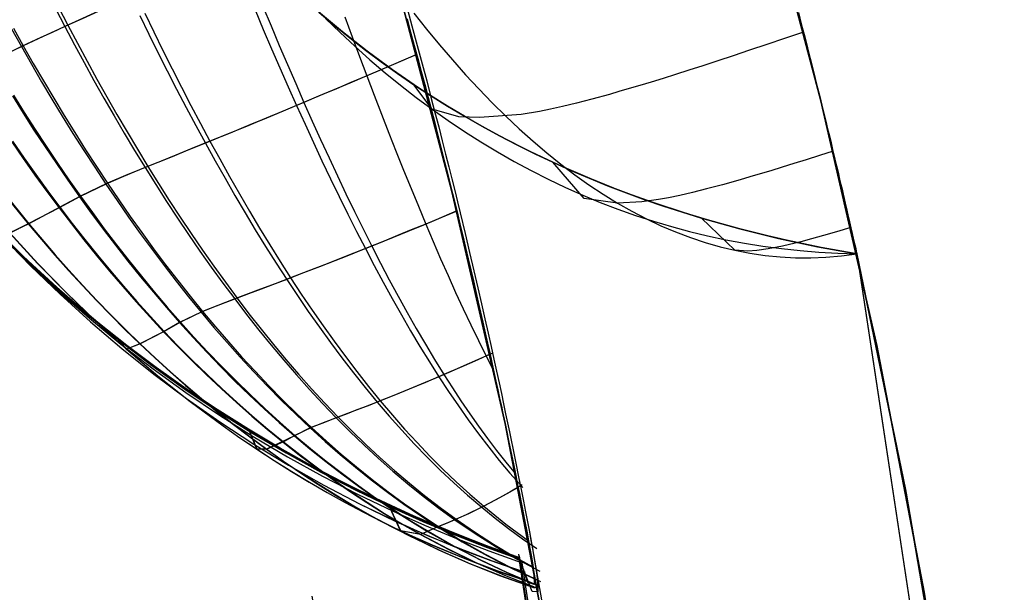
# Model space of a CAD drawing. Header units: millimetres. Extents: x -58 to 58, y -58 to 58.
# Tile 60 of 74: x 49.5 to 57.28, y 9.87 to 14.4. Entities that reach past the tile are written whole.
import ezdxf

# ---------------------------------------------------------------- set-up
doc = ezdxf.new("R2010")
doc.units = ezdxf.units.MM
doc.header["$MEASUREMENT"] = 0
doc.layers.add('Predefinito', color=5, linetype='Continuous')

msp = doc.modelspace()

# ---------------------------------------------------------------- linework, layer by layer
at = {"layer": 'Predefinito', "color": 9}
for points in [[(53.6901, 9.3609), (53.335, 11.2085), (52.9163, 13.0427), (52.4346, 14.8614), (51.8904, 16.6624), (51.2844, 18.4435), (50.6172, 20.2027), (49.8897, 21.9377), (49.1028, 23.6467), (48.2574, 25.3274), (47.3544, 26.978), (46.395, 28.5964), (45.3803, 30.1807)], [(45.3803, 30.1807), (46.395, 28.5964), (47.3544, 26.978), (48.2574, 25.3274), (49.1028, 23.6467), (49.8897, 21.9377), (50.6172, 20.2027), (51.2844, 18.4435), (51.8904, 16.6624), (52.4346, 14.8614), (52.9163, 13.0427), (53.335, 11.2085), (53.6901, 9.3609)], [(56.9526, 7.9151), (56.6455, 9.8761), (56.2709, 11.8254), (55.8292, 13.7607), (55.3209, 15.6795), (54.7468, 17.5796), (54.1074, 19.4588), (53.4035, 21.3147), (52.636, 23.1453), (51.8057, 24.9483), (50.9137, 26.7216), (49.9611, 28.463), (48.9489, 30.1705)], [(48.9489, 30.1705), (49.9611, 28.463), (50.9137, 26.7216), (51.8057, 24.9483), (52.636, 23.1453), (53.4035, 21.3147), (54.1074, 19.4588), (54.7468, 17.5796), (55.3209, 15.6795), (55.8292, 13.7607), (56.2709, 11.8254), (56.6455, 9.8761), (56.9526, 7.9151)], [(56.1137, 12.5498), (55.8333, 12.6001), (55.5576, 12.6574), (55.2868, 12.7216), (55.0209, 12.7928), (54.7601, 12.8707), (54.5043, 12.9554), (54.2538, 13.0467), (54.0085, 13.1445), (53.7685, 13.2487), (53.5339, 13.3593), (53.3049, 13.4761), (53.0814, 13.5992), (52.8636, 13.7283), (52.6515, 13.8634), (52.4453, 14.0044), (52.2449, 14.1512), (52.0506, 14.3037), (51.8623, 14.4619)], [(51.8663, 14.4584), (51.9861, 14.3567), (52.1081, 14.2575), (52.2321, 14.161), (52.3581, 14.067), (52.4861, 13.9757), (52.6159, 13.887), (52.7475, 13.8011), (52.8808, 13.7178), (53.0157, 13.6371), (53.1523, 13.5592), (53.2903, 13.484), (53.4297, 13.4114), (53.5704, 13.3415), (53.7125, 13.2743), (53.8557, 13.2098), (54, 13.148), (54.1455, 13.0888), (54.292, 13.0322), (54.4395, 12.9782), (54.588, 12.9268), (54.8876, 12.8316), (55.1905, 12.7465), (55.4962, 12.6713), (55.8041, 12.6058), (56.1137, 12.5498)], [(56.1137, 12.5498), (55.8041, 12.6058), (55.4962, 12.6713), (55.1905, 12.7465), (54.8876, 12.8316), (54.588, 12.9268), (54.4395, 12.9782), (54.292, 13.0322), (54.1455, 13.0888), (54, 13.148), (53.8557, 13.2098), (53.7125, 13.2743), (53.5704, 13.3415), (53.4297, 13.4114), (53.2903, 13.484), (53.1523, 13.5592), (53.0157, 13.6371), (52.8808, 13.7178), (52.7475, 13.8011), (52.6159, 13.887), (52.4861, 13.9757), (52.3581, 14.067), (52.2321, 14.161), (52.1081, 14.2575), (51.9861, 14.3567), (51.8663, 14.4584)], [(51.3078, 11.1631), (51.0602, 11.3195), (50.8173, 11.4822), (50.5794, 11.6512), (50.3466, 11.8265), (50.119, 12.0079), (49.8968, 12.1955), (49.6801, 12.389), (49.4692, 12.5885)], [(53.4434, 10.1484), (53.1628, 10.252), (52.8857, 10.3624), (52.6125, 10.4793), (52.3432, 10.603), (52.0779, 10.7332), (51.8168, 10.87), (51.5601, 11.0133), (51.3078, 11.1631), (51.0602, 11.3195), (50.8173, 11.4822), (50.5794, 11.6512), (50.3466, 11.8265), (50.119, 12.0079), (49.8968, 12.1955), (49.6801, 12.389), (49.4692, 12.5885)], [(57.279, 5.0362), (57.0811, 6.9281), (56.8207, 8.8123), (56.4981, 10.6869), (56.1137, 12.5498)], [(56.1137, 12.5498), (56.4981, 10.6869), (56.8207, 8.8123), (57.0811, 6.9281), (57.279, 5.0362)], [(56.1137, 12.5498), (57.2528, 5.0341)], [(56.1137, 12.5498), (57.2528, 5.0341)], [(56.1137, 12.5498), (57.2528, 5.0341)], [(56.1137, 12.5498), (56.5038, 10.6569), (56.827, 8.7716), (57.0849, 6.8971), (57.279, 5.0362)], [(56.1137, 12.5498), (57.2528, 5.0341)], [(56.1263, 12.4666), (57.2528, 5.0341)], [(53.4434, 10.1484), (53.8463, 7.4898)], [(53.4434, 10.1484), (53.8463, 7.4898)]]:
    msp.add_lwpolyline(points, dxfattribs=at)
at = {"layer": 'Predefinito', "color": 9, "extrusion": (1, 0, 0)}
for points in [[(12.5498, 35), (12.5498, 60)], [(12.5498, 60), (12.5498, 320)], [(12.5498, 345), (12.5498, 320)], [(11.1631, 60), (11.1631, 319.9971)], [(10.1484, 60.0016), (10.1484, 320)]]:
    msp.add_lwpolyline(points, dxfattribs=at)
at = {"layer": 'Predefinito', "color": 9, "extrusion": (-1.9324e-05, 0.000127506, 1)}
msp.add_lwpolyline([(53.4446, 10.1407), (53.8475, 7.4822)], dxfattribs=at)
at = {"layer": 'Predefinito', "color": 9, "extrusion": (-0.000111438, 0.000733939, 1)}
msp.add_lwpolyline([(53.4819, 9.9035), (53.8806, 7.278)], dxfattribs=at)
at = {"layer": 'Predefinito', "color": 9, "extrusion": (0.000111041, -0.000731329, 1)}
msp.add_lwpolyline([(53.4406, 10.1757), (53.8382, 7.5567)], dxfattribs=at)
at = {"layer": 'Predefinito', "color": 9, "extrusion": (-0.000163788, 0.001075, 0.999999)}
msp.add_lwpolyline([(53.5059, 9.7693), (53.8931, 7.2275)], dxfattribs=at)
at = {"layer": 'Predefinito', "color": 9, "extrusion": (0.000162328, -0.001066, 0.999999)}
msp.add_lwpolyline([(53.4459, 10.1635), (53.831, 7.6355)], dxfattribs=at)
at = {"layer": 'Predefinito', "color": 9, "extrusion": (-0.000258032, 0.001677, 0.999999)}
msp.add_lwpolyline([(53.56, 9.5003), (53.9191, 7.1672)], dxfattribs=at)
at = {"layer": 'Predefinito', "color": 9, "extrusion": (0.044757, 0.006487, 0.998977)}
msp.add_lwpolyline([(2.3102, -52.74), (0.4272, -52.7866), (-1.4353, -52.7694)], dxfattribs=at)
at = {"layer": 'Predefinito', "color": 9, "extrusion": (0.000252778, -0.001643, 0.999999)}
msp.add_lwpolyline([(53.4667, 10.1072), (53.8213, 7.8024)], dxfattribs=at)
at = {"layer": 'Predefinito', "color": 9, "extrusion": (0.085842, 0.012831, 0.996226)}
msp.add_lwpolyline([(1.9336, -50.9449), (0.2916, -50.9767), (-1.3347, -50.9614)], dxfattribs=at)
at = {"layer": 'Predefinito', "color": 9, "extrusion": (-0.000314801, 0.001996, 0.999998)}
msp.add_lwpolyline([(53.6371, 9.2632), (53.9849, 7.0582)], dxfattribs=at)
at = {"layer": 'Predefinito', "color": 9}
for points in [[(52.2395, 15.4438, 28.9915), (52.0846, 15.372, 29.2177), (51.9359, 15.3031, 29.4466), (51.7934, 15.237, 29.6782), (51.6569, 15.1737, 29.912), (51.5261, 15.1131, 30.148), (51.401, 15.0552, 30.3858), (51.2814, 14.9998, 30.6252), (51.1672, 14.9469, 30.866), (51.0502, 14.8928, 31.1258), (50.9389, 14.8415, 31.3869), (50.8331, 14.7926, 31.649), (50.7325, 14.7463, 31.912), (50.6369, 14.7023, 32.1758), (50.5462, 14.6606, 32.4402), (50.3782, 14.5836, 32.9701), (50.2268, 14.5143, 33.5009), (50.0905, 14.4521, 34.0317), (49.968, 14.3962, 34.5618), (49.8578, 14.3459, 35.0906), (49.7585, 14.3004, 35.6173), (49.6689, 14.2593, 36.1413), (49.5149, 14.1878, 37.1785), (49.2779, 14.072, 39.1889)], [(52.2626, 15.4544, 351.0411), (52.1349, 15.3953, 350.8571), (52.0114, 15.338, 350.6711), (51.892, 15.2827, 350.4833), (51.7767, 15.2293, 350.2939), (51.6305, 15.1615, 350.0413), (51.491, 15.0968, 349.7864), (51.358, 15.0352, 349.5295), (51.2313, 14.9766, 349.2707), (51.1107, 14.9208, 349.0104), (50.996, 14.8678, 348.7488), (50.8869, 14.8175, 348.4861), (50.7832, 14.7697, 348.2223), (50.6847, 14.7243, 347.9578), (50.5911, 14.6813, 347.6925), (50.418, 14.6018, 347.1606), (50.262, 14.5304, 346.6276), (50.1216, 14.4663, 346.0944), (49.9954, 14.4087, 345.5617), (49.882, 14.3569, 345.0302), (49.7798, 14.3102, 344.5007), (49.6879, 14.268, 343.9737), (49.5298, 14.1947, 342.9302), (49.2879, 14.0771, 340.9059)], [(49.7831, 14.4891, 35.0647), (49.8578, 14.3459, 35.0906), (49.9335, 14.2033, 35.1199), (50.0102, 14.0616, 35.1525), (50.088, 13.9208, 35.1884), (50.1667, 13.7809, 35.2275), (50.2466, 13.642, 35.2698), (50.3274, 13.5042, 35.3153), (50.4094, 13.3674, 35.3639), (50.4924, 13.2318, 35.4157), (50.5765, 13.0974, 35.4705), (50.6618, 12.9642, 35.5284), (50.7482, 12.8322, 35.5893), (50.8359, 12.7016, 35.6533), (50.9248, 12.5723, 35.7201), (51.0151, 12.4444, 35.79), (51.1066, 12.318, 35.8627), (51.1996, 12.1931, 35.9384), (51.2941, 12.0696, 36.0169), (51.3901, 11.9478, 36.0983), (51.4876, 11.8276, 36.1825), (51.5869, 11.7091, 36.2694), (51.6879, 11.5924, 36.3591), (51.7907, 11.4775, 36.4515), (51.8954, 11.3646, 36.5465), (52.002, 11.2537, 36.6441), (52.1106, 11.1449, 36.7443), (52.2214, 11.0383, 36.8469), (52.3344, 10.9338, 36.9519), (52.4499, 10.8317, 37.0592), (52.568, 10.7319, 37.1687), (52.6889, 10.6346, 37.2804), (52.8128, 10.5398, 37.3942), (52.9398, 10.4477, 37.51), (53.1001, 10.3385, 37.6548), (53.2652, 10.2341, 37.8023), (53.4354, 10.1347, 37.9522), (53.6111, 10.0408, 38.1043)], [(49.8075, 14.5005, 345.0564), (49.882, 14.3569, 345.0302), (49.9575, 14.2141, 345.0007), (50.034, 14.0721, 344.9679), (50.1115, 13.931, 344.9318), (50.19, 13.7909, 344.8924), (50.2696, 13.6518, 344.8498), (50.3502, 13.5137, 344.804), (50.4318, 13.3767, 344.755), (50.5145, 13.2408, 344.7029), (50.5983, 13.1061, 344.6477), (50.6832, 12.9727, 344.5894), (50.7693, 12.8405, 344.5281), (50.8566, 12.7096, 344.4637), (50.9451, 12.5801, 344.3964), (51.0349, 12.452, 344.3261), (51.1261, 12.3254, 344.2529), (51.2186, 12.2002, 344.1767), (51.3126, 12.0766, 344.0977), (51.4081, 11.9546, 344.0158), (51.5053, 11.8342, 343.9311), (51.604, 11.7155, 343.8436), (51.7045, 11.5986, 343.7533), (51.8068, 11.4835, 343.6603), (51.9109, 11.3704, 343.5647), (52.0169, 11.2594, 343.4665), (52.125, 11.1504, 343.3657), (52.2351, 11.0436, 343.2624), (52.3475, 10.9389, 343.1567), (52.4624, 10.8366, 343.0487), (52.5799, 10.7367, 342.9385), (52.7001, 10.6392, 342.826), (52.8233, 10.5443, 342.7115), (52.9497, 10.452, 342.5949), (53.095, 10.3519, 342.462), (53.2442, 10.2558, 342.3269), (53.3977, 10.1639, 342.1896), (53.5557, 10.0764, 342.0505)], [(51.3605, 14.4783, 30.9875), (51.4256, 14.3244, 31.0359), (51.4909, 14.1718, 31.0882), (51.5566, 14.0206, 31.1444), (51.6225, 13.8707, 31.2044), (51.6888, 13.7223, 31.2681), (51.7553, 13.5753, 31.3356), (51.8222, 13.4298, 31.4068), (51.8894, 13.2859, 31.4816), (51.957, 13.1436, 31.5601), (52.0251, 13.0029, 31.6422), (52.0936, 12.8639, 31.7279), (52.1626, 12.7267, 31.8172), (52.2321, 12.5912, 31.9099), (52.3022, 12.4575, 32.0062), (52.373, 12.3257, 32.106), (52.4445, 12.1958, 32.2092), (52.5167, 12.068, 32.3158), (52.5896, 11.9422, 32.4257), (52.6633, 11.8187, 32.5389), (52.7379, 11.6975, 32.6553), (52.8132, 11.5786, 32.7749), (52.8894, 11.4622, 32.8976), (52.9666, 11.3483, 33.0233), (53.045, 11.2369, 33.152), (53.1247, 11.1279, 33.2835), (53.206, 11.0215, 33.4178), (53.2889, 10.9176, 33.5549), (53.3737, 10.8163, 33.6945), (53.475, 10.7017, 33.8602)], [(51.4228, 14.5059, 349.1486), (51.4872, 14.3514, 349.1), (51.5518, 14.1982, 349.0474), (51.6167, 14.0463, 348.991), (51.6818, 13.8958, 348.9307), (51.7472, 13.7468, 348.8666), (51.8129, 13.5992, 348.7988), (51.8789, 13.4531, 348.7272), (51.9451, 13.3087, 348.652), (52.0117, 13.1658, 348.5731), (52.0788, 13.0246, 348.4905), (52.1462, 12.8851, 348.4044), (52.2141, 12.7474, 348.3147), (52.2824, 12.6114, 348.2214), (52.3514, 12.4772, 348.1246), (52.4209, 12.345, 348.0243), (52.4911, 12.2146, 347.9205), (52.5619, 12.0863, 347.8134), (52.6335, 11.9602, 347.7029), (52.7057, 11.8363, 347.5891), (52.7787, 11.7147, 347.472), (52.8526, 11.5955, 347.3517), (52.9196, 11.4904, 347.2409), (52.9874, 11.3874, 347.1276), (53.056, 11.2863, 347.012), (53.1257, 11.1873, 346.8939), (53.1964, 11.0903, 346.7736), (53.2685, 10.9954, 346.6511), (53.3419, 10.9026, 346.5263), (53.4168, 10.8118, 346.3994)], [(52.5534, 14.5217, 29.305), (52.5996, 14.3532, 29.3778), (52.6417, 14.1977, 29.4507), (52.6805, 14.0529, 29.5236), (52.7165, 13.9172, 29.5964), (52.75, 13.7893, 29.6693), (52.7815, 13.6682, 29.7422), (52.8111, 13.5531, 29.8151), (52.8391, 13.4434, 29.888), (52.8656, 13.3387, 29.9609), (52.8908, 13.2383, 30.0338), (52.9147, 13.1421, 30.1067), (52.9376, 13.0497, 30.1796), (52.9594, 12.9607, 30.2525), (52.9802, 12.875, 30.3254), (53.0195, 12.7118, 30.4716), (53.0557, 12.5593, 30.6178), (53.0893, 12.4163, 30.764), (53.1205, 12.2819, 30.9102), (53.1495, 12.1555, 31.0564), (53.1765, 12.0363, 31.2026), (53.2017, 11.9238, 31.3488), (53.2254, 11.8174, 31.495), (53.2475, 11.7167, 31.6412), (53.2684, 11.6213, 31.7874), (53.2879, 11.5309, 31.9337), (53.3063, 11.4451, 32.0799), (53.3237, 11.3637, 32.2261), (53.34, 11.2864, 32.3723), (53.3554, 11.2129, 32.5185), (53.3699, 11.143, 32.6647), (53.3837, 11.0765, 32.811), (53.3967, 11.0131, 32.9572), (53.4208, 10.8949, 33.2496), (53.4426, 10.7868, 33.542), (53.4624, 10.6875, 33.8345), (53.4805, 10.5957, 34.1269), (53.4972, 10.5102, 34.4194), (53.5273, 10.3538, 35.0042)], [(50.4494, 14.4351, 33.0033), (50.5213, 14.2875, 33.0402), (50.5939, 14.1409, 33.0806), (50.6673, 13.9954, 33.1246), (50.7414, 13.851, 33.1721), (50.8163, 13.7078, 33.2232), (50.8919, 13.5657, 33.2777), (50.9683, 13.4249, 33.3357), (51.0454, 13.2853, 33.397), (51.1234, 13.1471, 33.4618), (51.2022, 13.0103, 33.5299), (51.2819, 12.8749, 33.6013), (51.3625, 12.7409, 33.676), (51.4441, 12.6085, 33.7539), (51.5268, 12.4776, 33.8351), (51.6104, 12.3483, 33.9195), (51.6952, 12.2207, 34.0071), (51.7812, 12.0946, 34.0979), (51.8685, 11.9704, 34.1917), (51.957, 11.8479, 34.2887), (52.0469, 11.7274, 34.3887), (52.1382, 11.6088, 34.4917), (52.231, 11.4924, 34.5976), (52.3254, 11.378, 34.7065), (52.4213, 11.2658, 34.8181), (52.5189, 11.1559, 34.9326), (52.6184, 11.0483, 35.0497), (52.72, 10.943, 35.1693), (52.8238, 10.84, 35.2916), (52.9302, 10.7396, 35.4162), (53.0391, 10.6416, 35.5433), (53.1509, 10.5463, 35.6726), (53.256, 10.4611, 35.7932), (53.3635, 10.3785, 35.9156), (53.4737, 10.2984, 36.0396), (53.5867, 10.2211, 36.1651)], [(50.4888, 14.4528, 347.1271), (50.5604, 14.3048, 347.0901), (50.6326, 14.1578, 347.0493), (50.7056, 14.0119, 347.005), (50.7793, 13.867, 346.9572), (50.8537, 13.7234, 346.9058), (50.9288, 13.5809, 346.8509), (51.0047, 13.4397, 346.7926), (51.0813, 13.2998, 346.7308), (51.1587, 13.1612, 346.6656), (51.237, 13.024, 346.5971), (51.3161, 12.8882, 346.5252), (51.3961, 12.7539, 346.4501), (51.477, 12.6212, 346.3716), (51.5589, 12.4899, 346.2899), (51.6419, 12.3603, 346.2049), (51.726, 12.2323, 346.1168), (51.8112, 12.106, 346.0254), (51.8976, 11.9815, 345.931), (51.9854, 11.8587, 345.8334), (52.0744, 11.7379, 345.7327), (52.1649, 11.6191, 345.6291), (52.2568, 11.5024, 345.5225), (52.3501, 11.3878, 345.413), (52.4451, 11.2754, 345.3006), (52.5417, 11.1652, 345.1854), (52.6401, 11.0574, 345.0676), (52.7406, 10.9519, 344.9471), (52.8434, 10.8487, 344.8241), (52.9485, 10.7481, 344.6987), (53.0563, 10.6499, 344.5708), (53.1669, 10.5543, 344.4407), (53.3404, 10.4143, 344.2386), (53.521, 10.2813, 344.0318)], [(51.9164, 14.4109, 49.9224), (52.0317, 14.2991, 49.9543), (52.1487, 14.1904, 49.9883), (52.2676, 14.0847, 50.0243), (52.3882, 13.982, 50.0623), (52.5105, 13.8826, 50.1023), (52.6343, 13.7863, 50.1442), (52.7598, 13.6934, 50.1881), (52.8867, 13.6039, 50.2339), (53.015, 13.5177, 50.2815), (53.1447, 13.4351, 50.3309), (53.2757, 13.3559, 50.382), (53.408, 13.2803, 50.4348), (53.5416, 13.2082, 50.4892), (53.6763, 13.1398, 50.5452), (53.8121, 13.075, 50.6026), (53.949, 13.014, 50.6614), (54.087, 12.9566, 50.7216), (54.226, 12.9031, 50.7831), (54.366, 12.8532, 50.8458), (54.507, 12.8072, 50.9097), (54.6489, 12.7649, 50.9746), (54.7917, 12.7265, 51.0406), (54.9355, 12.6919, 51.1076), (55.0801, 12.6612, 51.1754), (55.2256, 12.6342, 51.244), (55.3718, 12.611, 51.3133), (55.5189, 12.5916, 51.3832), (55.6666, 12.5758, 51.4536), (55.815, 12.5636, 51.5243), (55.9641, 12.5549, 51.5954), (56.1137, 12.5498, 51.6667)], [(51.9164, 14.4109, 330.0776), (52.0317, 14.2991, 330.0457), (52.1487, 14.1904, 330.0117), (52.2676, 14.0847, 329.9757), (52.3882, 13.982, 329.9377), (52.5105, 13.8826, 329.8977), (52.6343, 13.7863, 329.8558), (52.7598, 13.6934, 329.8119), (52.8867, 13.6039, 329.7661), (53.015, 13.5177, 329.7185), (53.1447, 13.4351, 329.6691), (53.2757, 13.3559, 329.618), (53.408, 13.2803, 329.5652), (53.5416, 13.2082, 329.5108), (53.6763, 13.1398, 329.4548), (53.8121, 13.075, 329.3974), (53.949, 13.014, 329.3386), (54.087, 12.9566, 329.2784), (54.226, 12.9031, 329.2169), (54.366, 12.8532, 329.1542), (54.507, 12.8072, 329.0903), (54.6489, 12.7649, 329.0254), (54.7917, 12.7265, 328.9594), (54.9355, 12.6919, 328.8924), (55.0801, 12.6612, 328.8246), (55.2256, 12.6342, 328.756), (55.3718, 12.611, 328.6867), (55.5189, 12.5916, 328.6168), (55.6666, 12.5758, 328.5464), (55.815, 12.5636, 328.4757), (55.9641, 12.5549, 328.4046), (56.1137, 12.5498, 328.3333)], [(52.0688, 14.4235, 350.0649), (52.1271, 14.2665, 350.0068), (52.1854, 14.1109, 349.9446), (52.2436, 13.9569, 349.8785), (52.3018, 13.8045, 349.8085), (52.3599, 13.6537, 349.7346), (52.418, 13.5045, 349.6568), (52.4761, 13.3572, 349.5752), (52.5342, 13.2115, 349.4898), (52.5925, 13.0677, 349.4006), (52.6508, 12.9258, 349.3078), (52.7092, 12.7857, 349.2112), (52.7679, 12.6476, 349.1109), (52.8267, 12.5115, 349.007), (52.8859, 12.3775, 348.8994), (52.9452, 12.2456, 348.7883), (53.0049, 12.1161, 348.6737), (53.0648, 11.989, 348.5557), (53.125, 11.8643, 348.4343), (53.1854, 11.7423, 348.3096), (53.2462, 11.623, 348.1817)], [(52.5611, 14.408, 350.6846), (52.5898, 14.3031, 350.6359), (52.6182, 14.1981, 350.5846), (52.6462, 14.0941, 350.5313), (52.6736, 13.9911, 350.4759), (52.7006, 13.889, 350.4184), (52.7275, 13.7866, 350.358), (52.7539, 13.6854, 350.2957), (52.7797, 13.5854, 350.2313), (52.8051, 13.4865, 350.1648), (52.8318, 13.3814, 350.0911), (52.8579, 13.278, 350.0153), (52.8833, 13.1762, 349.9375), (52.9082, 13.0762, 349.8575), (52.9324, 12.9777, 349.7756), (52.956, 12.881, 349.6916), (52.9791, 12.786, 349.6057), (53.0015, 12.6927, 349.5178), (53.0234, 12.6011, 349.428), (53.0446, 12.5113, 349.3363), (53.0654, 12.4232, 349.2427), (53.0855, 12.3368, 349.1472), (53.1051, 12.2522, 349.0499), (53.1241, 12.1693, 348.9508), (53.1426, 12.0883, 348.8499), (53.1606, 12.009, 348.7473), (53.1793, 11.9259, 348.6352), (53.1974, 11.8451, 348.5214), (53.2148, 11.7667, 348.4061), (53.2315, 11.6905, 348.2892), (53.2477, 11.6165, 348.1709), (53.2633, 11.5448, 348.051), (53.2783, 11.4753, 347.9297), (53.2927, 11.408, 347.8069), (53.3061, 11.3452, 347.6875), (53.319, 11.2846, 347.5673), (53.3432, 11.1697, 347.3241), (53.3655, 11.0626, 347.0772), (53.3861, 10.9629, 346.8263), (53.4037, 10.877, 346.5914), (53.4199, 10.7974, 346.3546), (53.4348, 10.7234, 346.116), (53.4485, 10.6547, 345.8753), (53.4598, 10.5974, 345.658), (53.4703, 10.544, 345.4398), (53.4891, 10.448, 345.0007)], [(52.616, 14.4522, 39.8789), (52.7162, 14.3257, 39.942), (52.8176, 14.2025, 40.0092), (52.9201, 14.0825, 40.0805), (53.0237, 13.9661, 40.1559), (53.1283, 13.8532, 40.2351), (53.2339, 13.7441, 40.3182), (53.3405, 13.6389, 40.4052), (53.448, 13.5377, 40.4959), (53.5564, 13.4406, 40.5903), (53.6657, 13.3479, 40.6882), (53.7758, 13.2595, 40.7895), (53.8867, 13.1756, 40.8941), (53.9984, 13.0963, 41.0019), (54.1108, 13.0217, 41.1128), (54.2239, 12.9519, 41.2265), (54.3377, 12.8871, 41.3431), (54.4521, 12.8274, 41.4624), (54.5672, 12.7727, 41.5842), (54.6829, 12.7232, 41.7084), (54.7992, 12.6788, 41.8349), (54.9161, 12.6398, 41.9636), (55.0335, 12.6061, 42.0942), (55.1516, 12.5778, 42.2268), (55.2702, 12.555, 42.3611), (55.3893, 12.5376, 42.4969), (55.5089, 12.5258, 42.6341), (55.629, 12.5195, 42.7724), (55.7495, 12.5187, 42.9117), (55.8705, 12.5235, 43.0517), (55.9919, 12.5339, 43.1924), (56.1137, 12.5498, 43.3333)], [(52.616, 14.4522, 340.1211), (52.7162, 14.3257, 340.058), (52.8176, 14.2025, 339.9908), (52.9201, 14.0825, 339.9195), (53.0237, 13.9661, 339.8441), (53.1283, 13.8532, 339.7649), (53.2339, 13.7441, 339.6818), (53.3405, 13.6389, 339.5948), (53.448, 13.5377, 339.5041), (53.5564, 13.4406, 339.4097), (53.6657, 13.3479, 339.3118), (53.7758, 13.2595, 339.2105), (53.8867, 13.1756, 339.1059), (53.9984, 13.0963, 338.9981), (54.1108, 13.0217, 338.8872), (54.2239, 12.9519, 338.7735), (54.3377, 12.8871, 338.6569), (54.4521, 12.8274, 338.5376), (54.5672, 12.7727, 338.4158), (54.6829, 12.7232, 338.2916), (54.7992, 12.6788, 338.1651), (54.9161, 12.6398, 338.0364), (55.0335, 12.6061, 337.9058), (55.1516, 12.5778, 337.7732), (55.2702, 12.555, 337.6389), (55.3893, 12.5376, 337.5031), (55.5089, 12.5258, 337.3659), (55.629, 12.5195, 337.2276), (55.7495, 12.5187, 337.0883), (55.8705, 12.5235, 336.9483), (55.9919, 12.5339, 336.8076), (56.1137, 12.5498, 336.6667)], [(55.653, 14.4565, 31.0582), (55.6783, 14.3589, 31.1371), (55.7021, 14.2661, 31.216), (55.7246, 14.178, 31.2947), (55.746, 14.0939, 31.3735), (55.7662, 14.0137, 31.4522), (55.7854, 13.937, 31.5309), (55.8037, 13.8635, 31.6096), (55.8212, 13.793, 31.6884), (55.8378, 13.7254, 31.7671), (55.8537, 13.6606, 31.8459), (55.8689, 13.5984, 31.9246), (55.8834, 13.5388, 32.0033), (55.8972, 13.4816, 32.0821), (55.9104, 13.4266, 32.1608), (55.9231, 13.3739, 32.2395), (55.9351, 13.3233, 32.3183), (55.9467, 13.2748, 32.397), (55.9577, 13.2282, 32.4758), (55.9683, 13.1834, 32.5546), (55.9784, 13.1405, 32.6335), (55.988, 13.0994, 32.7123), (55.9972, 13.06, 32.7912), (56.006, 13.0223, 32.87), (56.0143, 12.9863, 32.9489), (56.0223, 12.9519, 33.0277), (56.0299, 12.9192, 33.1066), (56.0439, 12.8583, 33.2643), (56.0564, 12.8034, 33.422), (56.0676, 12.7543, 33.5797), (56.0775, 12.7109, 33.7374), (56.0861, 12.6727, 33.8952), (56.0936, 12.6398, 34.053), (56.0998, 12.6121, 34.2109), (56.1049, 12.5895, 34.3687), (56.1088, 12.5721, 34.5265), (56.1115, 12.5597, 34.6843), (56.1132, 12.5523, 34.8422), (56.1137, 12.5498, 35)], [(56.1137, 12.5498, 345), (56.1132, 12.5523, 345.1577), (56.1115, 12.5598, 345.3153), (56.1087, 12.5723, 345.473), (56.1048, 12.5897, 345.6306), (56.0998, 12.6122, 345.7883), (56.0936, 12.6398, 345.946), (56.0862, 12.6725, 346.1036), (56.0776, 12.7105, 346.2613), (56.0677, 12.754, 346.4189), (56.0565, 12.803, 346.5766), (56.044, 12.8579, 346.7343), (56.03, 12.9187, 346.8919), (56.0145, 12.9858, 347.0496), (56.0061, 13.0217, 347.1284), (55.9974, 13.0593, 347.2072), (55.9882, 13.0986, 347.286), (55.9786, 13.1396, 347.3649), (55.9685, 13.1825, 347.4437), (55.9579, 13.2272, 347.5225), (55.9469, 13.2738, 347.6014), (55.9354, 13.3224, 347.6802), (55.9233, 13.3731, 347.759), (55.9106, 13.4259, 347.8379), (55.8974, 13.4809, 347.9167), (55.8835, 13.5382, 347.9955), (55.869, 13.5979, 348.0744), (55.8539, 13.6601, 348.1532), (55.838, 13.7249, 348.2321), (55.8213, 13.7924, 348.3109), (55.8038, 13.8629, 348.3897), (55.7855, 13.9365, 348.4686), (55.7663, 14.0133, 348.5474), (55.746, 14.0937, 348.6262), (55.7247, 14.1778, 348.7051), (55.7022, 14.2661, 348.7839), (55.6783, 14.3588, 348.8628), (55.6531, 14.4563, 348.9416)], [(49.4371, 14.3275, 37.1558), (49.5149, 14.1878, 37.1785), (49.5939, 14.0488, 37.2042), (49.6742, 13.9107, 37.2329), (49.7556, 13.7734, 37.2646), (49.8383, 13.6371, 37.2992), (49.9223, 13.5017, 37.3367), (50.0075, 13.3673, 37.377), (50.094, 13.234, 37.4202), (50.1818, 13.1017, 37.4663), (50.271, 12.9706, 37.5151), (50.3614, 12.8407, 37.5667), (50.4533, 12.7121, 37.621), (50.5466, 12.5847, 37.6779), (50.6414, 12.4586, 37.7376), (50.7377, 12.3339, 37.7999), (50.8356, 12.2106, 37.8649), (50.9351, 12.0888, 37.9324), (51.0362, 11.9685, 38.0025), (51.1391, 11.8498, 38.0751), (51.2438, 11.7326, 38.1503), (51.3504, 11.6172, 38.2279), (51.4589, 11.5035, 38.308), (51.5694, 11.3916, 38.3904), (51.682, 11.2817, 38.4752), (51.7967, 11.1738, 38.5623), (51.9136, 11.0679, 38.6516), (52.0328, 10.9641, 38.7431), (52.1544, 10.8626, 38.8368), (52.2787, 10.7634, 38.9324), (52.4057, 10.6666, 39.03), (52.5355, 10.5724, 39.1295), (52.6684, 10.4807, 39.2308), (52.8043, 10.3918, 39.3338), (52.9977, 10.2736, 39.4791), (53.197, 10.1617, 39.6272), (53.4026, 10.0566, 39.7779), (53.6147, 9.9588, 39.9309)], [(49.4521, 14.3346, 342.9531), (49.5298, 14.1947, 342.9302), (49.6087, 14.0556, 342.9044), (49.6887, 13.9174, 342.8755), (49.77, 13.78, 342.8436), (49.8525, 13.6435, 342.8088), (49.9363, 13.508, 342.7711), (50.0213, 13.3734, 342.7304), (50.1076, 13.24, 342.687), (50.1952, 13.1076, 342.6406), (50.2841, 12.9764, 342.5915), (50.3743, 12.8463, 342.5397), (50.4659, 12.7175, 342.485), (50.559, 12.5899, 342.4277), (50.6535, 12.4637, 342.3677), (50.7495, 12.3389, 342.305), (50.8471, 12.2155, 342.2397), (50.9463, 12.0936, 342.1717), (51.0471, 11.9731, 342.1012), (51.1497, 11.8542, 342.0282), (51.2541, 11.7369, 341.9525), (51.3603, 11.6213, 341.8745), (51.4685, 11.5075, 341.7939), (51.5786, 11.3955, 341.711), (51.6909, 11.2854, 341.6257), (51.8052, 11.1773, 341.5381), (51.9217, 11.0713, 341.4482), (52.0406, 10.9674, 341.3561), (52.1619, 10.8657, 341.2619), (52.2858, 10.7664, 341.1657), (52.4124, 10.6694, 341.0675), (52.5418, 10.575, 340.9674), (52.6743, 10.4832, 340.8655), (52.81, 10.3941, 340.7618), (52.991, 10.2826, 340.6246), (53.1773, 10.1767, 340.4848), (53.3692, 10.0767, 340.3426), (53.5668, 9.983, 340.1984)], [(55.6927, 14.3031, 31.1841), (55.5439, 14.2523, 31.4149), (55.402, 14.2042, 31.6514), (55.2667, 14.1587, 31.8936), (55.1378, 14.1158, 32.1412), (55.0152, 14.0754, 32.3939), (54.8986, 14.0374, 32.6517), (54.7879, 14.0018, 32.9142), (54.6828, 13.9684, 33.1813), (54.5831, 13.9371, 33.4527), (54.4888, 13.908, 33.7282), (54.3994, 13.8809, 34.0077), (54.3149, 13.8557, 34.2908), (54.2351, 13.8324, 34.5775), (54.1597, 13.8108, 34.8674), (54.0216, 13.7728, 35.4563), (53.8989, 13.7409, 36.0557), (53.7901, 13.7147, 36.664), (53.6936, 13.6933, 37.2795), (53.6079, 13.6763, 37.9005), (53.4622, 13.6527, 39.1521), (53.1347, 13.627, 42.8826), (52.9712, 13.6329, 45.3281), (52.7598, 13.6934, 50.1881), (52.6159, 13.887, 60)], [(55.6927, 14.3031, 348.8159), (55.5439, 14.2523, 348.5851), (55.402, 14.2042, 348.3486), (55.2667, 14.1587, 348.1064), (55.1378, 14.1158, 347.8588), (55.0152, 14.0754, 347.6061), (54.8986, 14.0374, 347.3483), (54.7879, 14.0018, 347.0858), (54.6828, 13.9684, 346.8187), (54.5831, 13.9371, 346.5473), (54.4888, 13.908, 346.2718), (54.3994, 13.8809, 345.9923), (54.3149, 13.8557, 345.7092), (54.2351, 13.8324, 345.4225), (54.1597, 13.8108, 345.1326), (54.0216, 13.7728, 344.5437), (53.8989, 13.7409, 343.9443), (53.7901, 13.7147, 343.336), (53.6936, 13.6933, 342.7205), (53.6079, 13.6763, 342.0995), (53.4622, 13.6527, 340.8479), (53.1347, 13.627, 337.1174), (52.9712, 13.6329, 334.6719), (52.7598, 13.6934, 329.8119), (52.6159, 13.887, 320)], [(52.6264, 14.1212, 29.4695), (52.4916, 14.0631, 29.6885), (52.3621, 14.0076, 29.9094), (52.2377, 13.9544, 30.1322), (52.1184, 13.9036, 30.3567), (52.004, 13.8551, 30.5827), (51.8944, 13.8087, 30.81), (51.7893, 13.7645, 31.0386), (51.6888, 13.7223, 31.2681), (51.5822, 13.6777, 31.524), (51.4807, 13.6355, 31.7809), (51.3841, 13.5954, 32.0387), (51.2922, 13.5575, 32.2971), (51.1219, 13.4876, 32.8157), (50.9683, 13.4249, 33.3357), (50.8298, 13.3686, 33.8563), (50.7051, 13.3181, 34.3769), (50.5931, 13.2727, 34.8969), (50.4924, 13.2318, 35.4157), (50.402, 13.1948, 35.9326), (50.3207, 13.1611, 36.4471), (50.1818, 13.1017, 37.4663), (49.9735, 13.0014, 39.4468), (49.8123, 12.9143, 41.3635), (49.5695, 12.7863, 45.131), (49.4229, 12.7144, 48.8584)], [(52.6375, 14.1259, 350.548), (52.5345, 14.0816, 350.3824), (52.4345, 14.0386, 350.2155), (52.2436, 13.9569, 349.8785), (52.1106, 13.9002, 349.6281), (51.9836, 13.8464, 349.3758), (51.8626, 13.7953, 349.1219), (51.7472, 13.7468, 348.8666), (51.6374, 13.7007, 348.6101), (51.5327, 13.6571, 348.3526), (51.4332, 13.6158, 348.0941), (51.3385, 13.5766, 347.8349), (51.163, 13.5044, 347.3146), (51.0047, 13.4397, 346.7926), (50.862, 13.3816, 346.2698), (50.7336, 13.3296, 345.7468), (50.6182, 13.2829, 345.2243), (50.5145, 13.2408, 344.7029), (50.4214, 13.2028, 344.1832), (50.3378, 13.1683, 343.6659), (50.1952, 13.1076, 342.6406), (49.9821, 13.006, 340.6468), (49.8189, 12.9178, 338.7203), (49.5729, 12.788, 334.9348), (49.4243, 12.715, 331.1908)], [(49.4434, 13.7985, 39.2375), (49.5283, 13.6631, 39.2658), (49.6145, 13.5287, 39.2968), (49.7021, 13.3952, 39.3304), (49.7911, 13.2629, 39.3667), (49.8816, 13.1315, 39.4055), (49.9735, 13.0014, 39.4468), (50.067, 12.8723, 39.4907), (50.1619, 12.7445, 39.537), (50.2583, 12.618, 39.5859), (50.3563, 12.4928, 39.6371), (50.456, 12.369, 39.6908), (50.5573, 12.2466, 39.7468), (50.6602, 12.1257, 39.8052), (50.7649, 12.0062, 39.8659), (50.8713, 11.8884, 39.9289), (50.9796, 11.7721, 39.9942), (51.0898, 11.6575, 40.0618), (51.202, 11.5447, 40.1315), (51.3162, 11.4337, 40.2034), (51.4324, 11.3245, 40.2775), (51.5507, 11.2174, 40.3536), (51.6712, 11.1123, 40.4317), (51.794, 11.0093, 40.5119), (51.9191, 10.9085, 40.5939), (52.0465, 10.81, 40.6778), (52.1766, 10.7139, 40.7635), (52.3092, 10.6203, 40.8509), (52.4447, 10.5293, 40.9399), (52.5829, 10.441, 41.0305), (52.7241, 10.3555, 41.1225), (52.9358, 10.236, 41.2596), (53.1537, 10.1235, 41.3994), (53.3778, 10.0188, 41.5416), (53.4922, 9.9694, 41.6135), (53.6083, 9.9222, 41.6859)], [(49.4531, 13.8035, 340.8571), (49.5377, 13.6681, 340.8286), (49.6238, 13.5336, 340.7975), (49.7112, 13.4001, 340.7637), (49.8001, 13.2676, 340.7273), (49.8903, 13.1362, 340.6883), (49.9821, 13.006, 340.6468), (50.0753, 12.8769, 340.6027), (50.17, 12.749, 340.5561), (50.2662, 12.6224, 340.5071), (50.364, 12.4971, 340.4556), (50.4634, 12.3732, 340.4017), (50.5645, 12.2507, 340.3454), (50.6672, 12.1296, 340.2867), (50.7716, 12.0101, 340.2257), (50.8778, 11.8922, 340.1624), (50.9859, 11.7758, 340.0968), (51.0958, 11.6611, 340.0289), (51.2077, 11.5481, 339.9588), (51.3216, 11.437, 339.8866), (51.4376, 11.3277, 339.8122), (51.5557, 11.2204, 339.7357), (51.676, 11.1152, 339.6571), (51.7985, 11.0121, 339.5766), (51.9233, 10.9111, 339.4941), (52.0505, 10.8125, 339.4098), (52.1803, 10.7162, 339.3237), (52.3128, 10.6225, 339.2359), (52.448, 10.5313, 339.1464), (52.586, 10.4428, 339.0554), (52.727, 10.3571, 338.9629), (52.9283, 10.2428, 338.8317), (53.1352, 10.1349, 338.6979), (53.3478, 10.034, 338.562), (53.5663, 9.9404, 338.4241)], [(49.4384, 13.4359, 41.2274), (49.5295, 13.3037, 41.2579), (49.6222, 13.1727, 41.2908), (49.7165, 13.0429, 41.326), (49.8123, 12.9143, 41.3635), (49.9098, 12.7869, 41.4033), (50.0088, 12.6608, 41.4454), (50.1095, 12.536, 41.4896), (50.2118, 12.4126, 41.5361), (50.3159, 12.2907, 41.5847), (50.4217, 12.1703, 41.6355), (50.5292, 12.0515, 41.6884), (50.6385, 11.9343, 41.7434), (50.7496, 11.8187, 41.8004), (50.8626, 11.7049, 41.8595), (50.9775, 11.5927, 41.9206), (51.0944, 11.4824, 41.9837), (51.2133, 11.3741, 42.0487), (51.3343, 11.2677, 42.1155), (51.4574, 11.1634, 42.1842), (51.5825, 11.0612, 42.2548), (51.7099, 10.9612, 42.327), (51.8395, 10.8635, 42.401), (51.9714, 10.7682, 42.4765), (52.1057, 10.6753, 42.5537), (52.2424, 10.585, 42.6323), (52.3817, 10.4974, 42.7123), (52.5236, 10.4125, 42.7936), (52.6683, 10.3305, 42.8763), (52.8918, 10.2123, 43.0034), (53.1212, 10.1018, 43.133), (53.3564, 9.9993, 43.2648), (53.4763, 9.9512, 43.3314), (53.5976, 9.9053, 43.3984)], [(49.4455, 13.4396, 338.857), (49.5365, 13.3074, 338.8263), (49.6291, 13.1764, 338.7933), (49.7232, 13.0465, 338.758), (49.8189, 12.9178, 338.7203), (49.9161, 12.7903, 338.6803), (50.015, 12.6641, 338.6381), (50.1155, 12.5393, 338.5936), (50.2177, 12.4158, 338.5469), (50.3215, 12.2938, 338.4981), (50.4271, 12.1734, 338.4471), (50.5344, 12.0544, 338.3939), (50.6435, 11.9371, 338.3387), (50.7545, 11.8215, 338.2814), (50.8673, 11.7075, 338.2221), (50.982, 11.5952, 338.1607), (51.0987, 11.4848, 338.0973), (51.2175, 11.3763, 338.0321), (51.3383, 11.2698, 337.9649), (51.4611, 11.1654, 337.8959), (51.5861, 11.0631, 337.825), (51.7133, 10.963, 337.7524), (51.8427, 10.8651, 337.6781), (51.9744, 10.7697, 337.6022), (52.1086, 10.6767, 337.5247), (52.2452, 10.5862, 337.4457), (52.3843, 10.4985, 337.3653), (52.5261, 10.4134, 337.2836), (52.6706, 10.3313, 337.2005), (52.885, 10.2175, 337.0779), (53.1048, 10.1106, 336.953), (53.33, 10.0112, 336.826), (53.5607, 9.9196, 336.6973)], [(55.9261, 13.3613, 32.259), (55.8181, 13.3266, 32.4975), (55.7151, 13.2939, 32.7402), (55.617, 13.263, 32.987), (55.5235, 13.2341, 33.2377), (55.4346, 13.207, 33.4922), (55.3501, 13.1816, 33.7503), (55.2698, 13.1579, 34.0119), (55.1936, 13.1359, 34.2768), (55.053, 13.0965, 34.8159), (54.9271, 13.063, 35.3664), (54.8148, 13.0349, 35.9271), (54.7148, 13.0118, 36.4967), (54.6261, 12.9932, 37.074), (54.5475, 12.9787, 37.6577), (54.4161, 12.9601, 38.8396), (54.2239, 12.9519, 41.2265), (53.9603, 12.9877, 45.9374), (53.7125, 13.2743, 60)], [(55.9261, 13.3613, 347.741), (55.8181, 13.3266, 347.5025), (55.7151, 13.2939, 347.2598), (55.617, 13.263, 347.013), (55.5235, 13.2341, 346.7623), (55.4346, 13.207, 346.5078), (55.3501, 13.1816, 346.2497), (55.2698, 13.1579, 345.9881), (55.1936, 13.1359, 345.7232), (55.053, 13.0965, 345.1841), (54.9271, 13.063, 344.6336), (54.8148, 13.0349, 344.0729), (54.7148, 13.0118, 343.5033), (54.6261, 12.9932, 342.926), (54.5475, 12.9787, 342.3423), (54.4161, 12.9601, 341.1604), (54.2239, 12.9519, 338.7735), (53.9603, 12.9877, 334.0626), (53.7125, 13.2743, 320)], [(48.8142, 13.2888, 319.9999), (49.0465, 13.025, 319.9996), (49.2874, 12.7698, 319.9993), (49.5366, 12.5235, 319.999), (49.794, 12.2859, 319.9987), (50.0592, 12.0573, 319.9984), (50.3322, 11.8376, 319.9981), (50.6127, 11.6269, 319.9978), (50.9006, 11.4253, 319.9975), (51.1966, 11.2322, 319.9972), (51.4988, 11.0489, 319.9969), (51.6743, 10.9485, 319.9968), (51.8514, 10.8514, 319.9967)], [(49.3665, 13.0386, 45.0719), (49.5695, 12.7863, 45.131), (49.7794, 12.5395, 45.1973), (49.8871, 12.4184, 45.2331), (49.9964, 12.2989, 45.2707), (50.1076, 12.181, 45.31), (50.2205, 12.0647, 45.3509), (50.3352, 11.9502, 45.3936), (50.4517, 11.8375, 45.4378), (50.57, 11.7267, 45.4837), (50.6902, 11.6176, 45.5312), (50.8122, 11.5105, 45.5803), (50.9362, 11.4054, 45.6308), (51.062, 11.3023, 45.6829), (51.1897, 11.2013, 45.7363), (51.3194, 11.1025, 45.7912), (51.451, 11.006, 45.8475), (51.5845, 10.9118, 45.9051), (51.72, 10.8199, 45.964), (51.8575, 10.7305, 46.024), (51.9971, 10.6436, 46.0852), (52.1387, 10.5593, 46.1475), (52.2823, 10.4776, 46.2108), (52.4282, 10.3987, 46.2752), (52.5761, 10.3226, 46.3404), (52.8165, 10.2072, 46.4462), (53.0619, 10.0998, 46.554), (53.3123, 10.0008, 46.6633), (53.5675, 9.9104, 46.7741)], [(49.3701, 13.0405, 334.9941), (49.5729, 12.788, 334.9348), (49.7827, 12.5412, 334.8683), (49.8902, 12.42, 334.8323), (49.9994, 12.3004, 334.7946), (50.1105, 12.1824, 334.7551), (50.2233, 12.0661, 334.714), (50.3379, 11.9515, 334.6712), (50.4543, 11.8387, 334.6267), (50.5725, 11.7278, 334.5806), (50.6925, 11.6186, 334.5329), (50.8145, 11.5114, 334.4837), (50.9383, 11.4062, 334.4329), (51.0641, 11.303, 334.3807), (51.1917, 11.202, 334.327), (51.3213, 11.1031, 334.2718), (51.4528, 11.0065, 334.2153), (51.5863, 10.9121, 334.1575), (51.7217, 10.8202, 334.0984), (51.8591, 10.7307, 334.038), (51.9986, 10.6437, 333.9766), (52.1402, 10.5593, 333.914), (52.2838, 10.4775, 333.8504), (52.4296, 10.3985, 333.7858), (52.5775, 10.3223, 333.7202), (52.8109, 10.21, 333.617), (53.049, 10.1052, 333.512), (53.2919, 10.0083, 333.4054), (53.5393, 9.9196, 333.2975)], [(52.9558, 12.8887, 30.299), (52.853, 12.8456, 30.497), (52.7539, 12.8043, 30.6961), (52.6584, 12.7647, 30.8963), (52.5665, 12.7268, 31.0975), (52.3928, 12.656, 31.5023), (52.2321, 12.5912, 31.9099), (52.1403, 12.5545, 32.1593), (52.0528, 12.5199, 32.4093), (51.8902, 12.4561, 32.9111), (51.7432, 12.3992, 33.4148), (51.6104, 12.3483, 33.9195), (51.4907, 12.3029, 34.4248), (51.383, 12.2622, 34.93), (51.2863, 12.2258, 35.4347), (51.1996, 12.1931, 35.9384), (51.0525, 12.1365, 36.9406), (50.9351, 12.0888, 37.9324), (50.7649, 12.0062, 39.8659), (50.6385, 11.9343, 41.7434), (50.4517, 11.8375, 45.4378), (50.345, 11.7968, 49.0948), (50.2667, 11.8889, 60.0018)], [(52.9542, 12.888, 349.6979), (52.829, 12.8355, 349.4554), (52.7092, 12.7857, 349.2112), (52.5949, 12.7385, 348.9656), (52.4858, 12.6938, 348.7186), (52.3817, 12.6515, 348.4705), (52.2824, 12.6114, 348.2214), (52.1878, 12.5735, 347.9714), (52.0977, 12.5376, 347.7206), (51.9302, 12.4717, 347.2172), (51.7787, 12.4128, 346.7117), (51.6419, 12.3603, 346.2049), (51.5185, 12.3134, 345.6976), (51.4076, 12.2715, 345.19), (51.308, 12.2339, 344.6829), (51.2186, 12.2002, 344.1767), (51.0672, 12.1422, 343.1692), (50.9463, 12.0936, 342.1717), (50.7716, 12.0101, 340.2257), (50.6435, 11.9371, 338.3387), (50.4543, 11.8387, 334.6267), (50.3459, 11.797, 330.9534), (50.2668, 11.8889, 319.9982)], [(56.0668, 12.758, 33.5673), (55.953, 12.724, 34.0655), (55.8496, 12.6942, 34.5727), (55.7561, 12.6683, 35.088), (55.6718, 12.646, 35.6108), (55.5282, 12.6116, 36.6762), (55.4141, 12.589, 37.7637), (55.3243, 12.5763, 38.8679), (55.2539, 12.5714, 39.9833), (55.1516, 12.5778, 42.2268), (54.8876, 12.8316, 60)], [(56.0668, 12.758, 346.4327), (55.953, 12.724, 345.9345), (55.8496, 12.6942, 345.4273), (55.7561, 12.6683, 344.912), (55.6718, 12.646, 344.3892), (55.5282, 12.6116, 343.3238), (55.4141, 12.589, 342.2363), (55.3243, 12.5763, 341.1321), (55.2539, 12.5714, 340.0167), (55.1516, 12.5778, 337.7732), (54.8876, 12.8316, 320)], [(49.3108, 12.7458, 59.7716), (49.5415, 12.5186, 59.773), (49.7787, 12.2994, 59.7746), (50.022, 12.0882, 59.7762), (50.2708, 11.8854, 59.7779), (50.5249, 11.691, 59.7797), (50.7841, 11.5049, 59.7816), (51.0477, 11.3273, 59.7836), (51.3152, 11.1583, 59.7856), (51.5862, 10.9979, 59.7876), (51.8604, 10.8462, 59.7897), (52.1374, 10.7028, 59.7917), (52.417, 10.5678, 59.7938), (52.6715, 10.4529, 59.7958), (52.9277, 10.3446, 59.7977), (53.1852, 10.243, 59.7995), (53.444, 10.1477, 59.8012)], [(49.314, 12.7422, 59.5423), (49.5449, 12.515, 59.5448), (49.7823, 12.2958, 59.5476), (50.0257, 12.0846, 59.5506), (50.2746, 11.8819, 59.5538), (50.5288, 11.6876, 59.5571), (50.7879, 11.5016, 59.5606), (51.0515, 11.3241, 59.5643), (51.319, 11.1553, 59.568), (51.5899, 10.9951, 59.5719), (51.8639, 10.8436, 59.5758), (52.1407, 10.7004, 59.5798), (52.4201, 10.5656, 59.5838), (52.674, 10.4511, 59.5875), (52.9295, 10.3432, 59.5912), (53.1865, 10.2418, 59.5948), (53.4447, 10.1468, 59.5983)], [(49.3197, 12.7354, 59.083), (49.5509, 12.5081, 59.0878), (49.7885, 12.2888, 59.0931), (50.0322, 12.0776, 59.0988), (50.2812, 11.875, 59.1048), (50.5355, 11.6807, 59.1112), (50.7946, 11.4949, 59.118), (51.0582, 11.3177, 59.125), (51.3256, 11.1491, 59.1323), (51.5964, 10.9892, 59.1398), (51.8702, 10.8379, 59.1475), (52.1468, 10.6951, 59.1553), (52.4259, 10.5606, 59.1632), (52.6787, 10.4467, 59.1704), (52.9331, 10.3395, 59.1776), (53.189, 10.2386, 59.1848), (53.4463, 10.1442, 59.1918)], [(49.3287, 12.7231, 58.1622), (49.5601, 12.4954, 58.1715), (49.7981, 12.2758, 58.1817), (50.042, 12.0644, 58.1927), (50.2912, 11.8615, 58.2046), (50.5456, 11.6672, 58.2171), (50.8048, 11.4814, 58.2303), (51.0683, 11.3042, 58.2441), (51.3357, 11.1357, 58.2585), (51.6065, 10.976, 58.2733), (51.8803, 10.8249, 58.2886), (52.1568, 10.6824, 58.3041), (52.4359, 10.5483, 58.3199), (52.687, 10.4355, 58.3341), (52.9399, 10.3293, 58.3485), (53.1944, 10.2294, 58.3628), (53.4504, 10.1359, 58.377)], [(49.3398, 12.704, 56.3123), (49.5709, 12.475, 56.3306), (49.8086, 12.2539, 56.3506), (50.0522, 12.0411, 56.3723), (50.3013, 11.8369, 56.3956), (50.5556, 11.6412, 56.4204), (50.8148, 11.4542, 56.4465), (51.0785, 11.2758, 56.4739), (51.3463, 11.1063, 56.5025), (51.6177, 10.9456, 56.5321), (51.8924, 10.7938, 56.5626), (52.1702, 10.6506, 56.5938), (52.4508, 10.5162, 56.6256), (52.7004, 10.4047, 56.6539), (52.9522, 10.2997, 56.6825), (53.206, 10.2012, 56.7112), (53.4617, 10.1092, 56.7399)], [(49.3595, 12.6901, 52.5905), (49.5867, 12.4564, 52.626), (49.8208, 12.2302, 52.665), (50.0612, 12.0118, 52.7074), (50.3078, 11.8017, 52.7531), (50.5602, 11.6, 52.8018), (50.8184, 11.4067, 52.8535), (51.082, 11.2221, 52.9078), (51.3509, 11.0464, 52.9647), (51.6246, 10.8799, 53.0238), (51.903, 10.7226, 53.085), (52.1859, 10.5746, 53.1478), (52.4733, 10.436, 53.2122), (52.7238, 10.3244, 53.2684), (52.9775, 10.2198, 53.3254), (53.2341, 10.1225, 53.3829), (53.4937, 10.0324, 53.4407)], [(49.3598, 12.6902, 327.4423), (49.587, 12.4564, 327.4067), (49.821, 12.2301, 327.3675), (50.0614, 12.0117, 327.3249), (50.3079, 11.8015, 327.2791), (50.5603, 11.5997, 327.2301), (50.8184, 11.4063, 327.1783), (51.0821, 11.2216, 327.1237), (51.3509, 11.0459, 327.0666), (51.6247, 10.8793, 327.0072), (51.9031, 10.722, 326.9458), (52.1861, 10.5739, 326.8826), (52.4735, 10.4353, 326.818), (52.7206, 10.3251, 326.7623), (52.9707, 10.2219, 326.7059), (53.2238, 10.1256, 326.6489), (53.4797, 10.0364, 326.5916)], [(49.4229, 12.7144, 48.8584), (49.643, 12.4744, 48.9097), (49.8701, 12.2412, 48.9664), (50.1042, 12.0151, 49.0281), (50.345, 11.7968, 49.0948), (50.5926, 11.5862, 49.1663), (50.8469, 11.3839, 49.2422), (51.108, 11.19, 49.3225), (51.241, 11.0964, 49.3642), (51.3757, 11.0051, 49.4068), (51.5119, 10.9161, 49.4504), (51.6498, 10.8295, 49.4948), (51.7892, 10.7453, 49.5401), (51.9303, 10.6635, 49.5862), (52.073, 10.5842, 49.6331), (52.2173, 10.5074, 49.6806), (52.3632, 10.4333, 49.7288), (52.5108, 10.3617, 49.7776), (52.7599, 10.2485, 49.86), (53.0131, 10.1431, 49.9438), (53.2703, 10.0456, 50.0287), (53.5314, 9.9563, 50.1144)], [(49.4243, 12.715, 331.1908), (49.6442, 12.4749, 331.1393), (49.8713, 12.2416, 331.0824), (50.1052, 12.0155, 331.0204), (50.3459, 11.797, 330.9534), (50.5934, 11.5863, 330.8817), (50.8477, 11.3838, 330.8054), (51.1087, 11.1898, 330.7248), (51.2417, 11.0962, 330.683), (51.3763, 11.0048, 330.6401), (51.5125, 10.9157, 330.5964), (51.6504, 10.8291, 330.5517), (51.7899, 10.7448, 330.5063), (51.9309, 10.6629, 330.46), (52.0736, 10.5836, 330.4129), (52.2179, 10.5068, 330.3652), (52.3639, 10.4325, 330.3168), (52.5115, 10.3609, 330.2678), (52.7554, 10.2499, 330.1867), (53.0033, 10.1464, 330.1043), (53.255, 10.0505, 330.0209), (53.5105, 9.9624, 329.9366)], [(53.2317, 11.7633, 31.5707), (53.1179, 11.712, 31.87), (53.0103, 11.6643, 32.1706), (52.9089, 11.6199, 32.4723), (52.8132, 11.5786, 32.7749), (52.6729, 11.5192, 33.2558), (52.5454, 11.4664, 33.7383), (52.4298, 11.4195, 34.222), (52.3254, 11.378, 34.7065), (52.2311, 11.3412, 35.1913), (52.1462, 11.3085, 35.6761), (52.002, 11.2537, 36.6441), (51.8871, 11.2099, 37.6074), (51.7967, 11.1738, 38.5623), (51.6712, 11.1123, 40.4317), (51.451, 11.006, 45.8475), (51.3757, 11.0051, 49.4068), (51.3112, 11.1611, 60.0029)], [(53.2169, 11.7565, 348.3911), (53.0964, 11.7024, 348.0712), (53.0113, 11.6647, 347.8321), (52.8526, 11.5955, 347.3517), (52.708, 11.5339, 346.8692), (52.5767, 11.4792, 346.3849), (52.4578, 11.4307, 345.8994), (52.3501, 11.3878, 345.413), (52.253, 11.3497, 344.9261), (52.1656, 11.3159, 344.4391), (52.0871, 11.286, 343.9524), (52.0169, 11.2594, 343.4665), (51.8985, 11.2143, 342.4983), (51.8052, 11.1773, 341.5381), (51.676, 11.1152, 339.6571), (51.5861, 11.0631, 337.825), (51.4528, 11.0065, 334.2153), (51.3763, 11.0048, 330.6401), (51.3112, 11.1611, 319.9971)], [(53.4434, 10.1484, 60.0016), (53.1628, 10.252, 60.0011), (52.8857, 10.3623, 60.0007), (52.6125, 10.4793, 60.0004), (52.3432, 10.603, 60.0002), (52.0779, 10.7332, 60.0001), (51.8168, 10.87, 60), (51.5601, 11.0133, 60), (51.3078, 11.1631, 60)], [(53.4434, 10.1484, 320), (53.2388, 10.2231, 319.9989), (53.0357, 10.3016, 319.9981), (52.8341, 10.3838, 319.9975), (52.6341, 10.4697, 319.9971), (52.4358, 10.5594, 319.9968), (52.2393, 10.6529, 319.9967), (52.0444, 10.7502, 319.9966), (51.8514, 10.8514, 319.9967)], [(53.4699, 10.7231, 33.7912), (53.3726, 10.6658, 34.295), (53.2919, 10.6204, 34.7539), (53.2181, 10.5808, 35.2131), (53.1509, 10.5463, 35.6726), (53.0346, 10.49, 36.5919), (52.9398, 10.4477, 37.51), (52.8639, 10.416, 38.4248), (52.8043, 10.3918, 39.3338), (52.6683, 10.3305, 42.8763), (52.5108, 10.3617, 49.7776), (52.4137, 10.5698, 60.0037)], [(53.4385, 10.7043, 346.0515), (53.3624, 10.6599, 345.6493), (53.292, 10.6205, 345.2467), (53.1669, 10.5543, 344.4407), (53.0472, 10.4959, 343.5173), (52.9497, 10.452, 342.5949), (52.8715, 10.419, 341.6756), (52.81, 10.3941, 340.7618), (52.6706, 10.3313, 337.2005), (52.5115, 10.3609, 330.2678), (52.4137, 10.5698, 319.9968)], [(53.4891, 10.448, 345.0007), (53.5068, 10.3565, 344.509), (53.521, 10.2818, 344.0344), (53.5322, 10.2203, 343.5735), (53.5411, 10.1692, 343.1233), (53.5536, 10.091, 342.2481), (53.564, 10.0144, 340.9788), (53.5658, 9.9362, 338.1565), (53.5156, 9.9529, 330.4864), (53.4434, 10.1484, 320)], [(54.1726, 5.965, 345.0026), (54.0368, 7.0905, 345.0011), (53.8777, 8.212, 345.0004), (53.6952, 9.3312, 345.0003), (53.4891, 10.448, 345.0007)], [(53.5273, 10.3538, 35.0042), (53.5401, 10.2851, 35.3883), (53.5511, 10.2242, 35.7715), (53.5606, 10.1703, 36.1557), (53.5687, 10.1228, 36.543), (53.581, 10.0456, 37.3184), (53.589, 9.9881, 38.0955), (53.5956, 9.915, 39.6542), (53.5937, 9.8793, 41.214), (53.5504, 9.8808, 47.4673), (53.4434, 10.1484, 60.0016)], [(53.5273, 10.3538, 35.0042), (53.7218, 9.2616, 35.0026), (53.8941, 8.1663, 35.0011), (54.0443, 7.0683, 35.0002), (54.1725, 5.9658, 35)]]:
    msp.add_polyline3d(points, dxfattribs=at)

doc.saveas('drawing.dxf')
